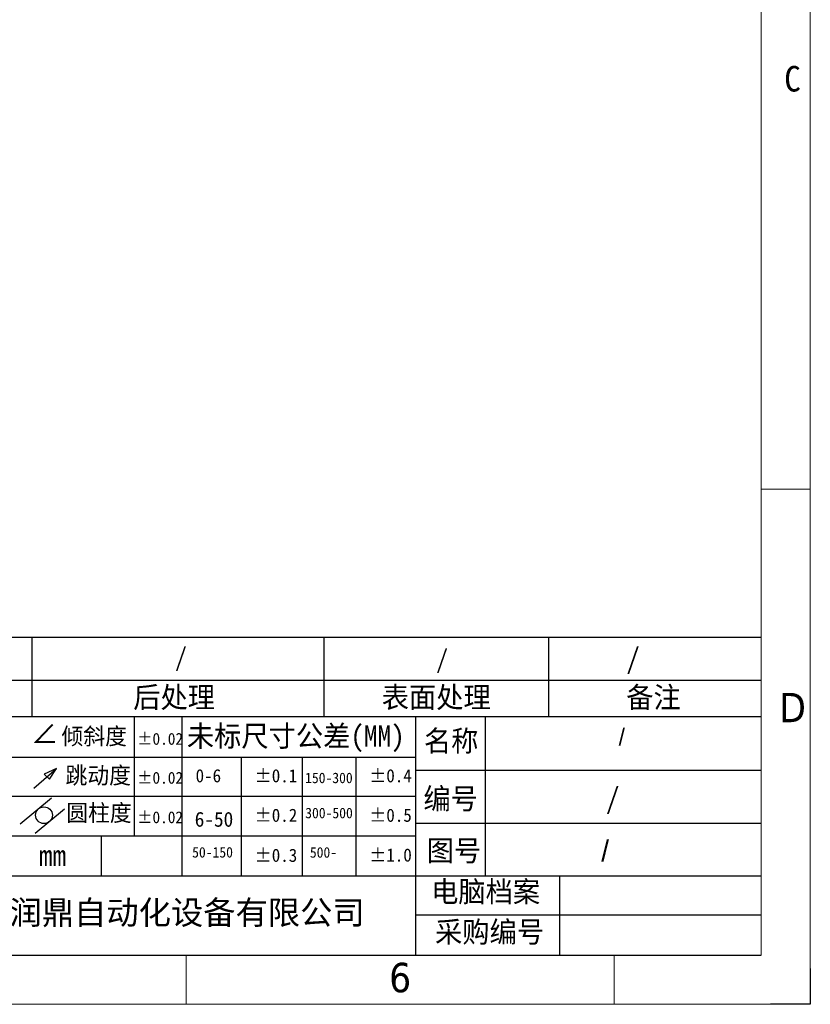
# Model space of a CAD drawing. Header units: millimetres. Extents: x -43833 to -38083, y -3638 to -2112.
# Tile 57 of 114: x -42540 to -42047, y -3638 to -3024. Entities that reach past the tile are written whole.
import ezdxf
from ezdxf.enums import TextEntityAlignment as Align

# ---------------------------------------------------------------- set-up
doc = ezdxf.new("R2010")
doc.units = ezdxf.units.MM
doc.layers.add('FORMAT', color=7, linetype='Continuous')
doc.layers.add('TEXT', color=3, linetype='Continuous')
doc.layers.add('用户自定义1', color=4, linetype='Continuous', lineweight=13)
doc.styles.add('样式 2', font='simkai.ttf', dxfattribs={"width": 0.95})
doc.styles.add('注释文本 (ISO)', font='TAHOMA.TTF')

msp = doc.modelspace()

# ---------------------------------------------------------------- linework, layer by layer
at = {"color": 7, "linetype": 'Continuous', "lineweight": 25}
for p, q in [((-42987.752, -3409.029), (-42077.492, -3409.029)), ((-42532.627, -3409.029), (-42532.627, -3458.631)), ((-42350.337, -3409.029), (-42350.337, -3458.631)), ((-42210.174, -3409.029), (-42210.174, -3458.631)), ((-42987.752, -3435.995), (-42077.492, -3435.995)), ((-42987.752, -3458.631), (-42077.492, -3458.631)), ((-42468.817, -3458.631), (-42468.817, -3532.869)), ((-42439.028, -3458.631), (-42439.028, -3557.835)), ((-42293.321, -3458.631), (-42293.321, -3607.438)), ((-42249.868, -3458.901), (-42249.868, -3558.106)), ((-42987.752, -3483.946), (-42293.321, -3483.946)), ((-42401.994, -3483.946), (-42401.994, -3557.835)), ((-42364.005, -3483.946), (-42364.005, -3557.835)), ((-42330.523, -3483.946), (-42330.523, -3557.835)), ((-42293.321, -3492.112), (-42077.492, -3492.112)), ((-42987.752, -3508.233), (-42293.321, -3508.233)), ((-42293.321, -3524.974), (-42077.492, -3524.974)), ((-42987.752, -3532.869), (-42293.321, -3532.869)), ((-42489.266, -3532.869), (-42489.266, -3557.835)), ((-42987.752, -3557.835), (-42077.492, -3557.835)), ((-42203.417, -3557.835), (-42203.417, -3607.438)), ((-42293.321, -3582.196), (-42077.492, -3582.196))]:
    msp.add_line(p, q, dxfattribs=at)
at = {"color": 0, "linetype": 'Continuous', "lineweight": 25}
msp.add_line((-43802.633, -3607.438), (-42077.492, -3607.438), dxfattribs=at)
at = {"color": 0, "lineweight": 25}
msp.add_lwpolyline([(-42046.904, -3615.705), (-42046.904, -3638.026), (-42071.708, -3638.026)], dxfattribs=at)
msp.add_lwpolyline([(-42046.904, -3615.705), (-42046.904, -3638.026), (-42071.708, -3638.026)], dxfattribs=at)
msp.add_lwpolyline([(-42046.904, -3615.705), (-42046.904, -3638.026), (-42071.708, -3638.026)], dxfattribs=at)
msp.add_lwpolyline([(-42046.904, -3615.705), (-42046.904, -3638.026), (-42071.708, -3638.026)], dxfattribs=at)
at = {"layer": 'FORMAT', "lineweight": 25}
for p, q in [((-42531.423, -3503.153), (-42517.112, -3490.887)), ((-42517.112, -3490.887), (-42524.874, -3494.445)), ((-42521.639, -3497.679), (-42517.112, -3490.887)), ((-42524.874, -3494.445), (-42521.639, -3497.679)), ((-42520.383, -3509.555), (-42539.895, -3525.611)), ((-42512.319, -3516.402), (-42530.564, -3531.416))]:
    msp.add_line(p, q, dxfattribs=at)
at = {"layer": 'FORMAT', "color": 7, "lineweight": 25}
msp.add_circle((-42525.015, -3520.108), 5.206, dxfattribs=at)
at = {"layer": '用户自定义1', "color": 0, "lineweight": 15, "ltscale": 0.3}
for p, q in [((-42046.904, -2383.919), (-42046.904, -3638.026)), ((-42077.492, -2414.507), (-42077.492, -3607.438)), ((-42077.492, -3607.438), (-43802.653, -3607.438)), ((-42962.721, -3607.438), (-42169.256, -3607.438)), ((-42872.779, -3607.438), (-42077.492, -3607.438)), ((-42436.391, -3607.438), (-42436.391, -3638.026)), ((-42436.391, -3607.438), (-42436.391, -3638.026)), ((-42169.235, -3607.438), (-42169.235, -3638.026)), ((-42046.904, -3638.026), (-43833.241, -3638.026))]:
    msp.add_line(p, q, dxfattribs=at)
at = {"layer": '用户自定义1', "lineweight": 15, "ltscale": 0.3}
for p, q in [((-42077.492, -3316.852), (-42046.904, -3316.852)), ((-42077.492, -3362.734), (-42077.492, -3607.438)), ((-42077.492, -3368.851), (-42077.492, -3607.438)), ((-42077.492, -3607.438), (-42077.492, -3368.851))]:
    msp.add_line(p, q, dxfattribs=at)
at = {"layer": '用户自定义1'}
msp.add_line((-42077.492, -3356.595), (-42077.492, -3607.438), dxfattribs=at)
at = {"layer": '用户自定义1', "color": 0}
msp.add_line((-42883.772, -3607.438), (-42077.492, -3607.438), dxfattribs=at)

# ---------------------------------------------------------------- texts
at = {"color": 7, "linetype": 'Continuous', "lineweight": 25, "attachment_point": 1, "style": '样式 2'}
for s, insert, char_height in [('/', (-42443.304, -3415.795), 11.549), ('/', (-42280.35, -3416.98), 11.549), ('{\\fSimSun|b0|i0|c134|p2;/}', (-42161.741, -3415.817), 13.12393), ('后处理', (-42469.333, -3440.007), 13.1239), ('表面处理', (-42314.308, -3440.007), 13.1239), ('备注', (-42161.741, -3440.007), 13.1239), ('未标尺寸公差(MM)', (-42435.885, -3464.158), 13.1239), ('倾斜度', (-42514.072, -3465.594), 10.4991), ('%%P0.02', (-42466.865, -3468.781), 7.3822), ('名称', (-42287.991, -3467.212), 13.1239), ('{\\fArial|b0|i0|c0|p32;/}', (-42166.445, -3466.037), 10.49914), ('跳动度', (-42511.584, -3490.024), 10.4991), ('%%P0.02', (-42466.865, -3493.069), 7.3822), ('0-6', (-42430.413, -3491.384), 8.2025), ('%%P0.1', (-42393.518, -3491.384), 8.2025), ('150-300', (-42362.104, -3493.549), 6.562), ('%%P0.4', (-42322.046, -3491.384), 8.2025), ('编号', (-42288.282, -3503.227), 13.1239), ('/', (-42174.404, -3502.957), 13.124), ('圆柱度', (-42511.127, -3513.411), 10.4991), ('%%P0.02', (-42466.865, -3517.705), 7.3822), ('6-50', (-42430.983, -3517.998), 9.3004), ('%%P0.2', (-42393.518, -3516.02), 8.2025), ('300-500', (-42362.034, -3515.441), 6.562), ('%%P0.5', (-42322.046, -3516.02), 8.2025), ('图号', (-42286.185, -3535.649), 13.1239), ('{\\fArial|b0|i0|c0|p32;/}', (-42177.336, -3535.818), 13.12393), ('mm', (-42528.182, -3538.637), 13.1239), ('50-150', (-42432.573, -3539.935), 6.562), ('%%P0.3', (-42393.518, -3540.986), 8.2025), ('500-', (-42359.126, -3540.018), 6.562), ('%%P1.0', (-42322.046, -3540.821), 8.2025), ('电脑档案', (-42283.485, -3561.228), 13.1239), ('{\\fSimHei|b0|i0|c0|p49;\\W1;\\C256; \\fSimHei|b0|i0|c134|p49;东莞市润鼎自动化设备有限公司}', (-42617.001, -3573.42), 14.768)]:
    msp.add_mtext(s, dxfattribs=dict(at, insert=insert, char_height=char_height))
at = {"color": 0, "linetype": 'Continuous', "lineweight": 25, "insert": (-42281.026, -3586.316), "char_height": 13.1239, "attachment_point": 1, "style": '样式 2'}
msp.add_mtext('采购编号', dxfattribs=at)
at = {"layer": 'TEXT', "color": 7, "lineweight": 25, "insert": (-42533.058, -3462.388), "char_height": 13.124, "attachment_point": 1, "style": '样式 2'}
msp.add_mtext('∠', dxfattribs=at)
at = {"layer": '用户自定义1', "color": 0, "lineweight": 15, "ltscale": 0.3, "style": '样式 2', "width": 0.95}
msp.add_text('C', height=15.959, dxfattribs=at).set_placement((-42058.022, -3068.823), align=Align.CENTER)
at = {"layer": '用户自定义1', "color": 0, "lineweight": 15, "ltscale": 0.3, "style": '注释文本 (ISO)'}
for s, p in [('D', (-42057.941, -3462.145)), ('6', (-42302.823, -3630.499))]:
    msp.add_text(s, height=18.353, dxfattribs=at).set_placement(p, align=Align.CENTER)

doc.saveas('drawing.dxf')
